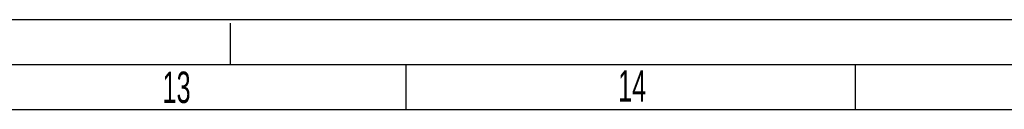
# Model space of a CAD drawing. Header units: millimetres. Extents: x 0 to 841, y 0 to 594.
# Tile 104 of 116: x 633 to 742, y 584 to 594. Entities that reach past the tile are written whole.
import ezdxf

# ---------------------------------------------------------------- set-up
doc = ezdxf.new("R2010")
doc.units = ezdxf.units.MM
doc.header["$LTSCALE"] = 46.255
doc.linetypes.add('DASHED', pattern=[0.2, 0.1, -0.1])
doc.layers.get('0').update_dxf_attribs({"linetype": 'CONTINUOUS'})
doc.styles.add('TEXTSTYLE_2', font='txt', dxfattribs={"width": 0.6})

msp = doc.modelspace()

# ---------------------------------------------------------------- linework, layer by layer
at = {"color": 7, "linetype": 'CONTINUOUS'}
for p, q in [((0, 594), (841, 594)), ((675.5, 589), (675.5, 584)), ((725.5, 589), (725.5, 584)), ((20, 584), (831, 584))]:
    msp.add_line(p, q, dxfattribs=at)
at = {"color": 7, "linetype": 'DASHED'}
msp.add_line((656, 589), (656, 594), dxfattribs=at)
at = {"color": 2, "linetype": 'CONTINUOUS'}
msp.add_line((15, 589), (836, 589), dxfattribs=at)

# ---------------------------------------------------------------- texts
at = {"color": 5, "linetype": 'CONTINUOUS', "char_height": 3.5, "width": 4.2, "attachment_point": 1, "line_spacing_factor": 0.9, "style": 'TEXTSTYLE_2'}
for s, insert in [('13', (648.4407, 588.2073)), ('14', (699.1246, 588.363))]:
    msp.add_mtext(s, dxfattribs=dict(at, insert=insert))

doc.saveas('drawing.dxf')
